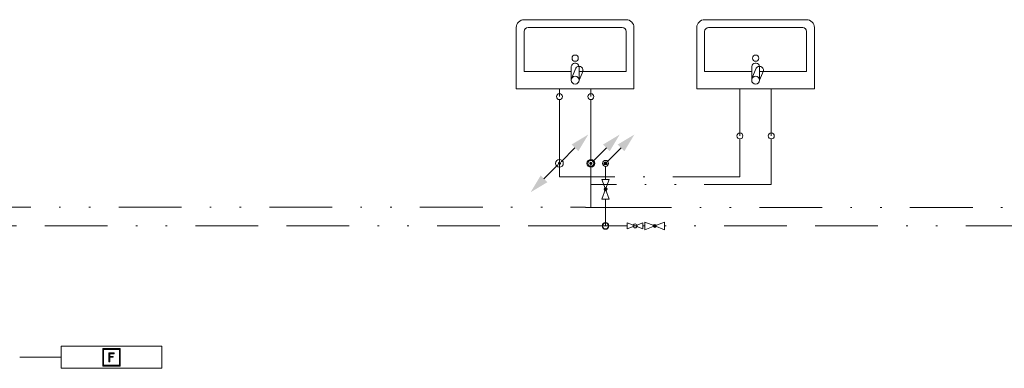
# Model space of a CAD drawing. Header units: millimetres. Extents: x -8524 to 36478, y -680 to 5832.
# Tile 3 of 4: x 18485 to 24760, y -680 to 1540. Entities that reach past the tile are written whole.
import ezdxf

# ---------------------------------------------------------------- set-up
doc = ezdxf.new("R2010")
doc.units = ezdxf.units.MM
for name, pattern in [('DDS_LT3', [1539.999981, 400, -179.999995, 400, -179.999995, 10, -179.999995, 10, -179.999995]), ('DDS_LT4', [769.999991, 400, -179.999995, 10, -179.999995]), ('DDS_LT5', [959.999986, 400, -179.999995, 10, -179.999995, 10, -179.999995]), ('DDS_LT6', [1339.999977, 400, -179.999995, 10, -179.999995, 10, -179.999995, 10, -179.999995, 10, -179.999995])]:
    doc.linetypes.add(name, pattern=pattern)
for name, color, linetype in [('Požární voda', 7, 'Continuous'), ('Recirkulace', 7, 'Continuous'), ('Studená voda', 7, 'Continuous'), ('Teplá voda', 7, 'Continuous'), ('Zdravotní technika', 7, 'Continuous')]:
    doc.layers.add(name, color=color, linetype=linetype)

# ---------------------------------------------------------------- blocks, each defined once
blk = doc.blocks.new('Segment trubky-CV-PWH-C Cirkulace D25-ID-31-8-29-1727')
at = {"layer": 'Recirkulace', "color": 40, "linetype": 'DDS_LT3', "lineweight": 5}
blk.add_line((0, 0), (-3967.8, 0), dxfattribs=at)
blk = doc.blocks.new('Segment trubky-CV-PWH-C Cirkulace D25-ID-31-8-29-3236')
at = {"layer": 'Recirkulace', "color": 40, "linetype": 'DDS_LT3', "lineweight": 5}
blk.add_line((0, 0), (-10599.9, 0), dxfattribs=at)
blk = doc.blocks.new('Ventil-Valve CV-PWH-C Cirkulace D25-ID-31-8-29-2690')
at = {"layer": 'Recirkulace', "lineweight": 5}
blk.add_hatch(color=7, dxfattribs=at).paths.add_polyline_path([(0, 0), (-9.6, 0), (-9.1, -3), (-7.8, -5.6), (-5.6, -7.8), (-3, -9.1), (0, -9.6), (3, -9.1), (5.6, -7.8), (7.8, -5.6), (9.1, -3), (9.6, 0), (9.1, 3), (7.8, 5.6), (5.6, 7.8), (3, 9.1), (0, 9.6), (-3, 9.1), (-5.6, 7.8), (-7.8, 5.6), (-9.1, 3), (-9.6, 0)])
at = {"layer": 'Recirkulace', "color": 7, "lineweight": 5}
for points in [[(-62.5, 24), (-62.5, -24), (0, 0), (-62.5, 24)], [(62.5, 24), (62.5, -24), (0, 0), (62.5, 24)]]:
    blk.add_lwpolyline(points, dxfattribs=at)
blk.add_circle((0, 0), 9.6, dxfattribs=at)
blk = doc.blocks.new('Segment trubky-CV-PWH-C Cirkulace D25-ID-31-8-29-2656')
at = {"layer": 'Recirkulace', "color": 40, "linetype": 'DDS_LT3', "lineweight": 5}
blk.add_line((0, 0), (-12.5, 0), dxfattribs=at)
blk = doc.blocks.new('Ventil-Valve CV-PWH-C Cirkulace D25-ID-31-8-29-2806')
at = {"layer": 'Recirkulace', "color": 7, "lineweight": 5}
for points in [[(-50, 19), (-50, -19), (0, 0), (-50, 19)], [(50, 19), (50, -19), (0, 0), (50, 19)]]:
    blk.add_lwpolyline(points, dxfattribs=at)
blk.add_circle((0, 0), 12.5, dxfattribs=at)
blk = doc.blocks.new('Segment trubky-CV-PWH-C Cirkulace D25-ID-31-8-29-2757')
at = {"layer": 'Recirkulace', "color": 40, "linetype": 'DDS_LT3', "lineweight": 5}
blk.add_line((0, 0), (-50.5, 0), dxfattribs=at)
blk = doc.blocks.new('Basin-Sink-Bidet-ID-31-8-29-1230')
at = {"layer": 'Zdravotní technika', "color": 7, "lineweight": 5}
for p, q in [((-325, 440), (325, 440)), ((-375, 0), (-375, 390)), ((-300, 390), (300, 390)), ((-325, 110), (-325, 365)), ((-25, 55), (-25, 143)), ((-23, 65), (4, 131)), ((25, 143), (25, 55)), ((-25, 110), (-325, 110)), ((25, 55), (50, 115))]:
    blk.add_line(p, q, dxfattribs=at)
for points in [[(375, 390), (375, 0), (-375, 0)], [(325, 365), (325, 110), (25, 110)], [(-25, 143), (-22.2, 150.1), (-17.5, 156.1), (-11.1, 160.5), (-3.8, 162.7), (3.8, 162.7), (11.1, 160.5), (17.5, 156.1), (22.2, 150.1), (25, 143)], [(-92.5, -1), (-92.5, 0), (-107.5, 0), (-107.5, -1), (-92.5, -1)], [(20, -1), (20, 0), (-20, 0), (-20, -1), (20, -1)], [(107.5, -1), (107.5, 0), (92.5, 0), (92.5, -1), (107.5, -1)]]:
    blk.add_lwpolyline(points, dxfattribs=at)
for centre, radius in [((0, 195), 20), ((0, 55), 25)]:
    blk.add_circle(centre, radius, dxfattribs=at)
for centre, radius, start, end in [((-325, 390), 50, 90, 180), ((325, 390), 50, 0, 90), ((-300, 365), 25, 90, 180), ((300, 365), 25, 0, 90), ((25.1, 117.7), 25, 353.89882, 147.74317)]:
    blk.add_arc(centre, radius, start, end, dxfattribs=at)
blk = doc.blocks.new('Basin-Sink-Bidet-ID-31-8-29-1224')
at = {"layer": 'Zdravotní technika', "color": 7, "lineweight": 5}
for p, q in [((-325, 440), (325, 440)), ((-375, 0), (-375, 390)), ((-300, 390), (300, 390)), ((-325, 110), (-325, 365)), ((-25, 55), (-25, 143)), ((-23, 65), (4, 131)), ((25, 143), (25, 55)), ((-25, 110), (-325, 110)), ((25, 55), (50, 115))]:
    blk.add_line(p, q, dxfattribs=at)
for points in [[(375, 390), (375, 0), (-375, 0)], [(325, 365), (325, 110), (25, 110)], [(-25, 143), (-22.2, 150.1), (-17.5, 156.1), (-11.1, 160.5), (-3.8, 162.7), (3.8, 162.7), (11.1, 160.5), (17.5, 156.1), (22.2, 150.1), (25, 143)], [(-92.5, -1), (-92.5, 0), (-107.5, 0), (-107.5, -1), (-92.5, -1)], [(20, -1), (20, 0), (-20, 0), (-20, -1), (20, -1)], [(107.5, -1), (107.5, 0), (92.5, 0), (92.5, -1), (107.5, -1)]]:
    blk.add_lwpolyline(points, dxfattribs=at)
for centre, radius in [((0, 195), 20), ((0, 55), 25)]:
    blk.add_circle(centre, radius, dxfattribs=at)
for centre, radius, start, end in [((-325, 390), 50, 90, 180), ((325, 390), 50, 0, 90), ((-300, 365), 25, 90, 180), ((300, 365), 25, 0, 90), ((25.1, 117.7), 25, 353.89882, 147.74317)]:
    blk.add_arc(centre, radius, start, end, dxfattribs=at)
blk = doc.blocks.new('Segment trubky-TV-PWH Teplá voda D25-ID-31-8-29-1282')
at = {"layer": 'Teplá voda', "color": 20, "linetype": 'DDS_LT5', "lineweight": 5}
blk.add_line((0, 0), (-10837.8, 0), dxfattribs=at)
blk = doc.blocks.new('Segment trubky-TV-PWH Teplá voda D20-ID-31-8-29-1502')
at = {"layer": 'Teplá voda', "color": 20, "linetype": 'DDS_LT5', "lineweight": 5}
blk.add_line((0, 0), (0, -23.2), dxfattribs=at)
blk = doc.blocks.new('Koleno-Koleno TV-PWH Teplá voda D20-ID-31-8-29-4291')
at = {"layer": 'Teplá voda', "color": 20, "lineweight": 5}
blk.add_line((0, 26.8), (0, 0), dxfattribs=at)
blk.add_circle((0, 0), 19, dxfattribs=at)
blk = doc.blocks.new('Koleno-Koleno TV-PWH Teplá voda D20-ID-31-8-29-4333')
at = {"layer": 'Teplá voda', "color": 20, "lineweight": 5}
blk.add_line((0, -19), (0, -26.8), dxfattribs=at)
blk.add_circle((0, 0), 19, dxfattribs=at)
blk = doc.blocks.new('Segment trubky-TV-PWH Teplá voda D20-ID-31-8-29-4348')
at = {"layer": 'Teplá voda', "color": 20, "linetype": 'DDS_LT5', "lineweight": 5}
blk.add_line((0, 0), (0, -371.4), dxfattribs=at)
blk = doc.blocks.new('Koleno-Koleno TV-PWH Teplá voda D20-ID-31-8-29-4363')
at = {"layer": 'Teplá voda', "color": 20, "lineweight": 5}
blk.add_line((0, 26.8), (0, 19), dxfattribs=at)
blk.add_lwpolyline([(-18.1, -5.9), (-19, 0), (-18.1, 5.9), (-15.4, 11.2), (-11.2, 15.4), (-5.9, 18.1), (0, 19), (5.9, 18.1), (11.2, 15.4), (15.4, 11.2), (18.1, 5.9), (19, 0), (18.1, -5.9), (15.4, -11.2), (11.2, -15.4), (5.9, -18.1), (0, -19), (-5.9, -18.1), (-11.2, -15.4), (-15.4, -11.2), (-18.1, -5.9)], dxfattribs=at)
blk = doc.blocks.new('T-kus-T-kus TV-PWH Teplá voda D20-ID-31-8-29-4391')
at = {"layer": 'Teplá voda', "color": 20, "linetype": 'DDS_LT5', "lineweight": 5}
blk.add_line((0, 0), (0, 0), dxfattribs=at)
at = {"layer": 'Teplá voda', "color": 20, "lineweight": 5}
blk.add_line((0, 0), (0, -27), dxfattribs=at)
blk.add_circle((0, 0), 24.6, dxfattribs=at)
blk.add_circle((0, 0), 24.6, dxfattribs=at)
blk = doc.blocks.new('T-kus-T-kus TV-PWH Teplá voda D20-ID-31-8-29-4524')
at = {"layer": 'Teplá voda', "color": 20, "linetype": 'DDS_LT5', "lineweight": 5}
blk.add_line((0, 0), (0, 0), dxfattribs=at)
at = {"layer": 'Teplá voda', "color": 20, "lineweight": 5}
blk.add_line((0, 0), (0, -27), dxfattribs=at)
blk.add_circle((0, 0), 24.6, dxfattribs=at)
blk.add_circle((0, 0), 24.6, dxfattribs=at)
blk = doc.blocks.new('Konec potrubí-PipeEnd TV-PWH Teplá voda D20-ID-31-8-29-5111')
at = {"layer": 'Teplá voda', "lineweight": 5}
for points in [[(183.8, 183.8), (120.2, 77.8), (77.8, 120.2)], [(10, 0), (9.5, 3.1), (8.1, 5.9), (5.9, 8.1), (3.1, 9.5), (0, 10), (-3.1, 9.5), (-5.9, 8.1), (-8.1, 5.9), (-9.5, 3.1), (-10, 0), (-9.5, -3.1), (-8.1, -5.9), (-5.9, -8.1), (-3.1, -9.5), (0, -10), (3.1, -9.5), (5.9, -8.1), (8.1, -5.9), (9.5, -3.1)]]:
    blk.add_hatch(color=20, dxfattribs=at).paths.add_polyline_path(points)
at = {"layer": 'Teplá voda', "color": 20, "lineweight": 5}
blk.add_line((99, 99), (10.3, 10.2), dxfattribs=at)
blk = doc.blocks.new('Segment trubky-TV-PWH Teplá voda D25-ID-31-8-29-5135')
at = {"layer": 'Teplá voda', "color": 20, "linetype": 'DDS_LT5', "lineweight": 5}
blk.add_line((0, 0), (-207, 0), dxfattribs=at)
blk = doc.blocks.new('T-kus-T-kus TV-PWH Teplá voda D25-ID-31-8-29-3375')
at = {"layer": 'Teplá voda', "color": 20, "linetype": 'DDS_LT5', "lineweight": 5}
blk.add_line((29, 0), (-29, 0), dxfattribs=at)
at = {"layer": 'Teplá voda', "color": 20, "lineweight": 5}
blk.add_line((0, 0), (0, 33), dxfattribs=at)
blk = doc.blocks.new('Segment trubky-TV-PWH Teplá voda D32-ID-31-8-29-2111')
at = {"layer": 'Teplá voda', "color": 20, "linetype": 'DDS_LT5', "lineweight": 5}
blk.add_line((0, 0), (-5, 0), dxfattribs=at)
blk = doc.blocks.new('Segment trubky-TV-PWH Teplá voda D20-ID-31-8-29-4130')
at = {"layer": 'Teplá voda', "color": 20, "linetype": 'DDS_LT5', "lineweight": 5}
blk.add_line((0, 0), (0, 220), dxfattribs=at)
blk = doc.blocks.new('Koleno-Koleno CV-PWH-C Cirkulace D20-ID-31-8-29-1670')
at = {"layer": 'Recirkulace', "color": 40, "lineweight": 5}
blk.add_line((0, -19), (0, -26.8), dxfattribs=at)
blk.add_circle((0, 0), 19, dxfattribs=at)
blk = doc.blocks.new('Segment trubky-CV-PWH-C Cirkulace D20-ID-31-8-29-1694')
at = {"layer": 'Recirkulace', "color": 40, "linetype": 'DDS_LT3', "lineweight": 5}
blk.add_line((0, 0), (0, -75.5), dxfattribs=at)
blk = doc.blocks.new('Ventil-Valve CV-PWH-C Cirkulace D20-ID-31-8-29-2655')
at = {"layer": 'Recirkulace', "lineweight": 5}
blk.add_hatch(color=7, dxfattribs=at).paths.add_polyline_path([(0, 0), (0, -9.6), (3, -9.1), (5.6, -7.8), (7.8, -5.6), (9.1, -3), (9.6, 0), (9.1, 3), (7.8, 5.6), (5.6, 7.8), (3, 9.1), (0, 9.6), (-3, 9.1), (-5.6, 7.8), (-7.8, 5.6), (-9.1, 3), (-9.6, 0), (-9.1, -3), (-7.8, -5.6), (-5.6, -7.8), (-3, -9.1), (0, -9.6)])
at = {"layer": 'Recirkulace', "color": 7, "lineweight": 5}
for points in [[(-24, 62.5), (24, 62.5), (0, 0), (-24, 62.5)], [(-24, -62.5), (24, -62.5), (0, 0), (-24, -62.5)]]:
    blk.add_lwpolyline(points, dxfattribs=at)
blk.add_circle((0, 0), 9.6, dxfattribs=at)
blk = doc.blocks.new('Segment trubky-CV-PWH-C Cirkulace D20-ID-31-8-29-2642')
at = {"layer": 'Recirkulace', "color": 40, "linetype": 'DDS_LT3', "lineweight": 5}
blk.add_line((0, 0), (0, -144), dxfattribs=at)
blk = doc.blocks.new('Koleno-Koleno CV-PWH-C Cirkulace D20-ID-31-8-29-1705')
at = {"layer": 'Recirkulace', "color": 40, "lineweight": 5}
blk.add_line((0, 26.8), (0, 0), dxfattribs=at)
blk.add_circle((0, 0), 19, dxfattribs=at)
blk = doc.blocks.new('Přechodka-redukce-Reducer CV-PWH-C Cirkulace D20-ID-31-8-29-4472')
at = {"layer": 'Recirkulace', "color": 40, "linetype": 'DDS_LT3', "lineweight": 5}
blk.add_line((-40, 0), (40, 0), dxfattribs=at)
blk = doc.blocks.new('T-kus-T-kus CV-PWH-C Cirkulace D25-ID-31-8-29-1773')
at = {"layer": 'Recirkulace', "color": 40, "linetype": 'DDS_LT3', "lineweight": 5}
blk.add_line((30, 0), (-30, 0), dxfattribs=at)
at = {"layer": 'Recirkulace', "color": 40, "lineweight": 5}
blk.add_line((0, 0), (0, 0), dxfattribs=at)
blk.add_circle((0, 0), 21.5, dxfattribs=at)
blk = doc.blocks.new('Segment trubky-CV-PWH-C Cirkulace D25-ID-31-8-29-2105')
at = {"layer": 'Recirkulace', "color": 40, "linetype": 'DDS_LT3', "lineweight": 5}
blk.add_line((0, 0), (58, -0.1), dxfattribs=at)
blk = doc.blocks.new('Segment trubky-CV-PWH-C Cirkulace D25-ID-31-8-29-2285')
at = {"layer": 'Recirkulace', "color": 40, "linetype": 'DDS_LT3', "lineweight": 5}
blk.add_line((0, 0), (63.5, 0), dxfattribs=at)
blk = doc.blocks.new('Segment trubky-TV-PWH Teplá voda D32-ID-31-8-29-3030')
at = {"layer": 'Teplá voda', "color": 20, "linetype": 'DDS_LT5', "lineweight": 5}
blk.add_line((0, 0), (3934.9, 0), dxfattribs=at)
blk = doc.blocks.new('Segment trubky-SV-PWC Studená voda D20-ID-31-8-29-4103')
at = {"layer": 'Studená voda', "color": 140, "linetype": 'DDS_LT4', "lineweight": 5}
blk.add_line((0, 0), (0, -273.2), dxfattribs=at)
blk = doc.blocks.new('Koleno-Koleno SV-PWC Studená voda D20-ID-31-8-29-4111')
at = {"layer": 'Studená voda', "color": 140, "lineweight": 5}
blk.add_line((0, 26.8), (0, 0), dxfattribs=at)
blk.add_circle((0, 0), 19, dxfattribs=at)
blk = doc.blocks.new('Koleno-Koleno SV-PWC Studená voda D20-ID-31-8-29-4160')
at = {"layer": 'Studená voda', "color": 140, "lineweight": 5}
blk.add_line((0, -19), (0, -26.8), dxfattribs=at)
blk.add_circle((0, 0), 19, dxfattribs=at)
blk = doc.blocks.new('Segment trubky-SV-PWC Studená voda D20-ID-31-8-29-4173')
at = {"layer": 'Studená voda', "color": 140, "linetype": 'DDS_LT4', "lineweight": 5}
blk.add_line((0, 0), (0, -208.1), dxfattribs=at)
blk = doc.blocks.new('Koleno-Koleno SV-PWC Studená voda D20-ID-31-8-29-4181')
at = {"layer": 'Studená voda', "color": 140, "lineweight": 5}
for p, q in [((0, 0), (-26.8, 0)), ((0, 26.8), (0, 0))]:
    blk.add_line(p, q, dxfattribs=at)
blk = doc.blocks.new('Segment trubky-SV-PWC Studená voda D20-ID-31-8-29-6516')
at = {"layer": 'Studená voda', "color": 140, "linetype": 'DDS_LT4', "lineweight": 5}
blk.add_line((0, 0), (-1096.3, 0), dxfattribs=at)
blk = doc.blocks.new('Koleno-Koleno SV-PWC Studená voda D20-ID-31-8-29-4215')
at = {"layer": 'Studená voda', "color": 140, "lineweight": 5}
for p, q in [((0, 0), (0, 26.8)), ((26.8, 0), (0, 0))]:
    blk.add_line(p, q, dxfattribs=at)
blk = doc.blocks.new('Segment trubky-SV-PWC Studená voda D20-ID-31-8-29-1151')
at = {"layer": 'Studená voda', "color": 140, "linetype": 'DDS_LT4', "lineweight": 5}
blk.add_line((0, 0), (0, -23.2), dxfattribs=at)
blk = doc.blocks.new('Koleno-Koleno SV-PWC Studená voda D20-ID-31-8-29-3222')
at = {"layer": 'Studená voda', "color": 140, "lineweight": 5}
blk.add_line((0, 26.8), (0, 0), dxfattribs=at)
blk.add_circle((0, 0), 19, dxfattribs=at)
blk = doc.blocks.new('Koleno-Koleno SV-PWC Studená voda D20-ID-31-8-29-3303')
at = {"layer": 'Studená voda', "color": 140, "lineweight": 5}
blk.add_line((0, -19), (0, -26.8), dxfattribs=at)
blk.add_circle((0, 0), 19, dxfattribs=at)
blk = doc.blocks.new('Segment trubky-SV-PWC Studená voda D20-ID-31-8-29-3402')
at = {"layer": 'Studená voda', "color": 140, "linetype": 'DDS_LT4', "lineweight": 5}
blk.add_line((0, 0), (0, -344), dxfattribs=at)
blk = doc.blocks.new('Segment trubky-TV-PWH Teplá voda D20-ID-31-8-29-3505')
at = {"layer": 'Teplá voda', "color": 20, "linetype": 'DDS_LT5', "lineweight": 5}
blk.add_line((0, 0), (0, -273.2), dxfattribs=at)
blk = doc.blocks.new('Koleno-Koleno TV-PWH Teplá voda D20-ID-31-8-29-3661')
at = {"layer": 'Teplá voda', "color": 20, "lineweight": 5}
blk.add_line((0, 26.8), (0, 0), dxfattribs=at)
blk.add_circle((0, 0), 19, dxfattribs=at)
blk = doc.blocks.new('Koleno-Koleno TV-PWH Teplá voda D20-ID-31-8-29-3926')
at = {"layer": 'Teplá voda', "color": 20, "lineweight": 5}
blk.add_line((0, -19), (0, -26.8), dxfattribs=at)
blk.add_circle((0, 0), 19, dxfattribs=at)
blk = doc.blocks.new('Segment trubky-TV-PWH Teplá voda D20-ID-31-8-29-3933')
at = {"layer": 'Teplá voda', "color": 20, "linetype": 'DDS_LT5', "lineweight": 5}
blk.add_line((0, 0), (0, -255.7), dxfattribs=at)
blk = doc.blocks.new('Koleno-Koleno TV-PWH Teplá voda D20-ID-31-8-29-4031')
at = {"layer": 'Teplá voda', "color": 20, "lineweight": 5}
for p, q in [((0, 0), (-26.8, 0)), ((0, 26.8), (0, 0))]:
    blk.add_line(p, q, dxfattribs=at)
blk = doc.blocks.new('Segment trubky-TV-PWH Teplá voda D20-ID-31-8-29-4060')
at = {"layer": 'Teplá voda', "color": 20, "linetype": 'DDS_LT5', "lineweight": 5}
blk.add_line((0, 0), (-1096.4, 0), dxfattribs=at)
blk = doc.blocks.new('Koleno-Koleno TV-PWH Teplá voda D20-ID-31-8-29-4073')
at = {"layer": 'Teplá voda', "color": 20, "lineweight": 5}
for p, q in [((0, 0), (0, 26.8)), ((26.8, 0), (0, 0))]:
    blk.add_line(p, q, dxfattribs=at)
blk = doc.blocks.new('Segment trubky-TV-PWH Teplá voda D20-ID-31-8-29-4187')
at = {"layer": 'Teplá voda', "color": 20, "linetype": 'DDS_LT5', "lineweight": 5}
blk.add_line((0, 0), (0, 80.5), dxfattribs=at)
blk = doc.blocks.new('Začátek potrubí-PipeStart SV-PWC Studená voda D20-ID-31-8-29-138')
at = {"layer": 'Studená voda', "lineweight": 5}
for points in [[(10, 0), (9.5, 3.1), (8.1, 5.9), (5.9, 8.1), (3.1, 9.5), (0, 10), (-3.1, 9.5), (-5.9, 8.1), (-8.1, 5.9), (-9.5, 3.1), (-10, 0), (-9.5, -3.1), (-8.1, -5.9), (-5.9, -8.1), (-3.1, -9.5), (0, -10), (3.1, -9.5), (5.9, -8.1), (8.1, -5.9), (9.5, -3.1)], [(-183.8, -183.8), (-120.2, -77.8), (-77.8, -120.2)]]:
    blk.add_hatch(color=140, dxfattribs=at).paths.add_polyline_path(points)
at = {"layer": 'Studená voda', "color": 140, "lineweight": 5}
for p, q in [((10.3, 10.3), (98.9, 99.1)), ((-99, -99), (-10.3, -10.2))]:
    blk.add_line(p, q, dxfattribs=at)
blk = doc.blocks.new('T-kus-T-kus SV-PWC Studená voda D20-ID-31-8-29-5834')
at = {"layer": 'Studená voda', "color": 140, "linetype": 'DDS_LT4', "lineweight": 5}
blk.add_line((0, 0), (0, 0), dxfattribs=at)
at = {"layer": 'Studená voda', "color": 140, "lineweight": 5}
blk.add_line((0, 0), (0, -27), dxfattribs=at)
blk.add_circle((0, 0), 24.6, dxfattribs=at)
blk.add_circle((0, 0), 24.6, dxfattribs=at)
blk = doc.blocks.new('T-kus-T-kus SV-PWC Studená voda D20-ID-31-8-29-3956')
at = {"layer": 'Studená voda', "color": 140, "lineweight": 5}
blk.add_line((0, 0), (0, 27), dxfattribs=at)
at = {"layer": 'Studená voda', "color": 140, "linetype": 'DDS_LT4', "lineweight": 5}
blk.add_line((0, 0), (0, 0), dxfattribs=at)
at = {"layer": 'Studená voda', "color": 140, "lineweight": 5}
blk.add_circle((0, 0), 24.6, dxfattribs=at)
blk.add_circle((0, 0), 24.6, dxfattribs=at)
blk = doc.blocks.new('Konec potrubí-PipeEnd SV-PWC Studená voda D20-ID-31-8-29-583')
at = {"layer": 'Studená voda', "lineweight": 5}
for points in [[(183.8, 183.8), (120.2, 77.8), (77.8, 120.2)], [(10, 0), (9.5, 3.1), (8.1, 5.9), (5.9, 8.1), (3.1, 9.5), (0, 10), (-3.1, 9.5), (-5.9, 8.1), (-8.1, 5.9), (-9.5, 3.1), (-10, 0), (-9.5, -3.1), (-8.1, -5.9), (-5.9, -8.1), (-3.1, -9.5), (0, -10), (3.1, -9.5), (5.9, -8.1), (8.1, -5.9), (9.5, -3.1)]]:
    blk.add_hatch(color=140, dxfattribs=at).paths.add_polyline_path(points)
at = {"layer": 'Studená voda', "color": 140, "lineweight": 5}
for p, q in [((99, 99), (10.3, 10.2)), ((-10.3, -10.3), (-98.9, -99.1))]:
    blk.add_line(p, q, dxfattribs=at)
blk = doc.blocks.new('Segment trubky-SV-PWC Studená voda D20-ID-31-8-29-3988')
at = {"layer": 'Studená voda', "color": 140, "linetype": 'DDS_LT4', "lineweight": 5}
blk.add_line((0, 0), (0, -27.2), dxfattribs=at)
blk = doc.blocks.new('Segment trubky-SV-PWC Studená voda D20-ID-31-8-29-6111')
at = {"layer": 'Studená voda', "color": 140, "linetype": 'DDS_LT4', "lineweight": 5}
blk.add_line((0, 0), (0, 32.9), dxfattribs=at)
blk = doc.blocks.new('Požární hadice-hasicí přístroj-ID-31-8-29-6822')
at = {"layer": 'Požární voda', "color": 6, "lineweight": 5}
for p, q in [((264, -23.2), (273.2, -14)), ((264, -20.1), (270.1, -14)), ((264, -16.9), (266.9, -14)), ((264, -26.4), (269.6, -20.8)), ((264, -29.6), (269.6, -24)), ((264, -32.7), (269.6, -27.1)), ((264, -35.9), (269.6, -30.3)), ((264, -39.1), (269.6, -33.5)), ((264, -42.2), (269.6, -36.6)), ((264, -45.4), (269.6, -39.8)), ((264, -48.6), (269.6, -43)), ((264, -51.8), (269.6, -46.2)), ((264, -54.9), (269.6, -49.3)), ((264, -58.1), (269.6, -52.5)), ((264, -61.3), (269.6, -55.7)), ((264, -64.4), (269.6, -58.8)), ((264, -67.6), (269.6, -62)), ((270.8, -19.6), (276.4, -14)), ((274, -19.6), (279.6, -14)), ((277.1, -19.6), (282.7, -14)), ((280.3, -19.6), (285.9, -14)), ((283.5, -19.6), (289.1, -14)), ((286.6, -19.6), (292.2, -14)), ((289.8, -19.6), (295.4, -14)), ((293, -19.6), (298.6, -14)), ((296.2, -19.6), (301.8, -14)), ((299.3, -19.6), (304.9, -14)), ((302.5, -19.6), (308.1, -14)), ((303.2, -50.6), (311.8, -42)), ((303.2, -47.4), (308.6, -42)), ((303.2, -44.2), (305.4, -42)), ((303.2, -53.7), (308.8, -48.1)), ((303.2, -56.9), (308.8, -51.3)), ((303.2, -60.1), (308.8, -54.5)), ((303.2, -63.2), (308.8, -57.6)), ((303.2, -66.4), (308.8, -60.8)), ((305.7, -19.6), (311.3, -14)), ((308.8, -19.6), (314.4, -14)), ((309.3, -47.6), (314.9, -42)), ((312, -19.6), (317.6, -14)), ((312.5, -47.6), (318.1, -42)), ((315.2, -19.6), (320.8, -14)), ((315.7, -47.6), (321.3, -42)), ((318.3, -19.6), (323.9, -14)), ((318.8, -47.6), (324.4, -42)), ((321.5, -19.6), (327.1, -14)), ((322, -47.6), (327.6, -42)), ((324.7, -19.6), (330.3, -14)), ((325.2, -47.6), (330.8, -42)), ((327.8, -19.6), (333.4, -14)), ((328.3, -47.6), (333.9, -42)), ((331, -19.6), (336.6, -14)), ((331.5, -47.6), (336.8, -42.3)), ((334.2, -19.6), (339.8, -14)), ((334.7, -47.6), (336.8, -45.5)), ((337.3, -19.6), (342.9, -14)), ((340.5, -19.6), (346.1, -14)), ((343.7, -19.6), (349.3, -14)), ((346.8, -19.6), (352.4, -14)), ((350, -19.6), (355.6, -14)), ((353.2, -19.6), (358.8, -14)), ((356.3, -19.6), (361.9, -14)), ((359.5, -19.6), (365.1, -14)), ((362.7, -19.6), (368.3, -14)), ((365.8, -19.6), (371.4, -14)), ((369, -19.6), (374.6, -14)), ((370.4, -21.4), (376, -15.8)), ((370.4, -24.5), (376, -18.9)), ((370.4, -27.7), (376, -22.1)), ((370.4, -30.9), (376, -25.3)), ((370.4, -34.1), (376, -28.5)), ((370.4, -37.2), (376, -31.6)), ((370.4, -40.4), (376, -34.8)), ((370.4, -43.6), (376, -38)), ((370.4, -46.7), (376, -41.1)), ((370.4, -49.9), (376, -44.3)), ((370.4, -53.1), (376, -47.5)), ((370.4, -56.2), (376, -50.6)), ((370.4, -59.4), (376, -53.8)), ((370.4, -62.6), (376, -57)), ((370.4, -65.7), (376, -60.1)), ((264, -70.8), (269.6, -65.2)), ((264, -73.9), (269.6, -68.3)), ((264, -77.1), (269.6, -71.5)), ((264, -80.3), (269.6, -74.7)), ((264, -83.4), (269.6, -77.8)), ((264, -86.6), (269.6, -81)), ((264, -89.8), (269.6, -84.2)), ((264, -92.9), (269.6, -87.3)), ((264, -96.1), (269.6, -90.5)), ((264, -99.3), (269.6, -93.7)), ((264, -102.4), (269.6, -96.8)), ((264, -105.6), (269.6, -100)), ((264, -108.8), (269.6, -103.2)), ((264, -111.9), (269.6, -106.3)), ((264, -115.1), (269.6, -109.5)), ((264, -118.3), (269.6, -112.7)), ((264, -121.4), (269.6, -115.8)), ((264, -124.6), (269.6, -119)), ((265.8, -126), (271.4, -120.4)), ((268.9, -126), (274.5, -120.4)), ((272.1, -126), (277.7, -120.4)), ((275.3, -126), (280.9, -120.4)), ((278.5, -126), (284.1, -120.4)), ((281.6, -126), (287.2, -120.4)), ((284.8, -126), (290.4, -120.4)), ((288, -126), (293.6, -120.4)), ((291.1, -126), (296.7, -120.4)), ((294.3, -126), (299.9, -120.4)), ((297.5, -126), (303.1, -120.4)), ((300.6, -126), (306.2, -120.4)), ((303.2, -69.6), (308.8, -64)), ((303.2, -72.7), (311.5, -64.4)), ((303.2, -75.9), (308.8, -70.3)), ((303.2, -79.1), (308.8, -73.5)), ((303.2, -82.2), (308.8, -76.6)), ((303.2, -85.4), (308.8, -79.8)), ((303.2, -88.6), (308.8, -83)), ((303.2, -91.7), (308.8, -86.1)), ((303.2, -94.9), (308.8, -89.3)), ((303.3, -98), (308.8, -92.5)), ((303.8, -126), (309.4, -120.4)), ((306.4, -98), (308.8, -95.6)), ((307, -126), (312.6, -120.4)), ((309.1, -70), (314.7, -64.4)), ((310.1, -126), (315.7, -120.4)), ((312.3, -70), (317.9, -64.4)), ((313.3, -126), (318.9, -120.4)), ((315.4, -70), (321, -64.4)), ((316.5, -126), (322.1, -120.4)), ((318.6, -70), (324.2, -64.4)), ((319.6, -126), (325.2, -120.4)), ((321.8, -70), (327.4, -64.4)), ((322.8, -126), (328.4, -120.4)), ((324.9, -70), (330.5, -64.4)), ((326, -126), (331.6, -120.4)), ((328.1, -70), (331.2, -66.9)), ((329.1, -126), (334.7, -120.4)), ((332.3, -126), (337.9, -120.4)), ((335.5, -126), (341.1, -120.4)), ((338.6, -126), (344.2, -120.4)), ((341.8, -126), (347.4, -120.4)), ((345, -126), (350.6, -120.4)), ((348.1, -126), (353.7, -120.4)), ((351.3, -126), (356.9, -120.4)), ((354.5, -126), (360.1, -120.4)), ((357.6, -126), (363.2, -120.4)), ((360.8, -126), (366.4, -120.4)), ((364, -126), (369.6, -120.4)), ((367.2, -126), (376, -117.2)), ((370.3, -126), (376, -120.3)), ((370.4, -68.9), (376, -63.3)), ((370.4, -72.1), (376, -66.5)), ((370.4, -75.2), (376, -69.6)), ((370.4, -78.4), (376, -72.8)), ((370.4, -81.6), (376, -76)), ((370.4, -84.7), (376, -79.1)), ((370.4, -87.9), (376, -82.3)), ((370.4, -91.1), (376, -85.5)), ((370.4, -94.2), (376, -88.6)), ((370.4, -97.4), (376, -91.8)), ((370.4, -100.6), (376, -95)), ((370.4, -103.7), (376, -98.1)), ((370.4, -106.9), (376, -101.3)), ((370.4, -110.1), (376, -104.5)), ((370.4, -113.2), (376, -107.6)), ((370.4, -116.4), (376, -110.8)), ((370.4, -119.6), (376, -114)), ((373.5, -126), (376, -123.5))]:
    blk.add_line(p, q, dxfattribs=at)
for points in [[(0, -140), (0, 0), (640, 0), (640, -140), (0, -140)], [(264, -14), (264, -126), (376, -126), (376, -14), (264, -14)], [(269.6, -19.6), (269.6, -120.4), (370.4, -120.4), (370.4, -19.6), (269.6, -19.6)], [(303.2, -98), (303.2, -86.8), (303.2, -42), (336.8, -42), (336.8, -47.6), (308.8, -47.6), (308.8, -64.4), (331.2, -64.4), (331.2, -70), (308.8, -70), (308.8, -98), (303.2, -98)]]:
    blk.add_lwpolyline(points, dxfattribs=at)
blk = doc.blocks.new('Segment trubky-FLW Požární voda D32-ID-31-8-29-6820')
at = {"layer": 'Požární voda', "color": 86, "linetype": 'DDS_LT6', "lineweight": 5}
blk.add_line((0, 0), (-265, 0), dxfattribs=at)
blk = doc.blocks.new('Začátek potrubí-PipeStart Kanalizace D50-ID-31-8-29-136-6')
at = {"layer": 'Recirkulace', "lineweight": 5}
for points in [[(-9859.2, -4739.9), (-9922.9, -4846), (-9965.3, -4803.5)], [(-10033.1, -4923.8), (-10033.6, -4920.7), (-10035, -4917.9), (-10037.2, -4915.7), (-10040, -4914.2), (-10043.1, -4913.8), (-10046.2, -4914.2), (-10048.9, -4915.7), (-10051.2, -4917.9), (-10052.6, -4920.7), (-10053.1, -4923.8), (-10052.6, -4926.8), (-10051.2, -4929.6), (-10048.9, -4931.8), (-10046.2, -4933.3), (-10043.1, -4933.8), (-10040, -4933.3), (-10037.2, -4931.8), (-10035, -4929.6), (-10033.6, -4926.8)]]:
    blk.add_hatch(color=40, dxfattribs=at).paths.add_polyline_path(points)
at = {"layer": 'Recirkulace', "color": 40, "lineweight": 5}
blk.add_line((-9944.1, -4824.8), (-10032.7, -4913.6), dxfattribs=at)
for radius in [19, 10]:
    blk.add_circle((-10043.1, -4923.8), radius, dxfattribs=at)

msp = doc.modelspace()

# ---------------------------------------------------------------- block references
at = {"layer": 'Požární voda', "color": 6, "lineweight": 5}
msp.add_blockref('Požární hadice-hasicí přístroj-ID-31-8-29-6822', (18750, -540), dxfattribs=at)
at = {"layer": 'Požární voda', "color": 86, "linetype": 'DDS_LT6', "lineweight": 5}
msp.add_blockref('Segment trubky-FLW Požární voda D32-ID-31-8-29-6820', (18750, -610), dxfattribs=at)
at = {"layer": 'Recirkulace', "color": 40, "lineweight": 5}
for name, p in [('Začátek potrubí-PipeStart Kanalizace D50-ID-31-8-29-136-6', (32261.6, 5548.6)), ('Koleno-Koleno CV-PWH-C Cirkulace D20-ID-31-8-29-1670', (22218.5, 624.8)), ('Koleno-Koleno CV-PWH-C Cirkulace D20-ID-31-8-29-1705', (22218.5, 226.7))]:
    msp.add_blockref(name, p, dxfattribs=at)
at = {"layer": 'Recirkulace', "color": 40, "linetype": 'DDS_LT3', "lineweight": 5}
for name, p in [('Segment trubky-CV-PWH-C Cirkulace D20-ID-31-8-29-1694', (22218.5, 598)), ('Segment trubky-CV-PWH-C Cirkulace D20-ID-31-8-29-2642', (22218.5, 397.5)), ('Segment trubky-CV-PWH-C Cirkulace D25-ID-31-8-29-1727', (22125, 226.8)), ('Segment trubky-CV-PWH-C Cirkulace D25-ID-31-8-29-2285', (22125, 226.8)), ('Přechodka-redukce-Reducer CV-PWH-C Cirkulace D20-ID-31-8-29-4472', (22218.5, 226.7)), ('T-kus-T-kus CV-PWH-C Cirkulace D25-ID-31-8-29-1773', (22218.5, 226.7)), ('Segment trubky-CV-PWH-C Cirkulace D25-ID-31-8-29-2105', (22248.5, 226.7)), ('Segment trubky-CV-PWH-C Cirkulace D25-ID-31-8-29-2757', (22357, 226.8)), ('Segment trubky-CV-PWH-C Cirkulace D25-ID-31-8-29-2656', (22469.5, 226.8)), ('Segment trubky-CV-PWH-C Cirkulace D25-ID-31-8-29-3236', (33194.4, 226.8))]:
    msp.add_blockref(name, p, dxfattribs=at)
at = {"layer": 'Recirkulace', "color": 7, "lineweight": 5}
for name, p in [('Ventil-Valve CV-PWH-C Cirkulace D20-ID-31-8-29-2655', (22218.5, 460)), ('Ventil-Valve CV-PWH-C Cirkulace D25-ID-31-8-29-2806', (22407, 226.8)), ('Ventil-Valve CV-PWH-C Cirkulace D25-ID-31-8-29-2690', (22532, 226.8))]:
    msp.add_blockref(name, p, dxfattribs=at)
at = {"layer": 'Studená voda', "color": 140, "lineweight": 5}
for name, p in [('Koleno-Koleno SV-PWC Studená voda D20-ID-31-8-29-3222', (21925, 1050)), ('Koleno-Koleno SV-PWC Studená voda D20-ID-31-8-29-3303', (21925, 1050)), ('Koleno-Koleno SV-PWC Studená voda D20-ID-31-8-29-4111', (23075, 800)), ('Koleno-Koleno SV-PWC Studená voda D20-ID-31-8-29-4160', (23075, 800)), ('Konec potrubí-PipeEnd SV-PWC Studená voda D20-ID-31-8-29-583', (21925, 625)), ('Začátek potrubí-PipeStart SV-PWC Studená voda D20-ID-31-8-29-138', (21925, 625)), ('Koleno-Koleno SV-PWC Studená voda D20-ID-31-8-29-4215', (21925.1, 538.3)), ('Koleno-Koleno SV-PWC Studená voda D20-ID-31-8-29-4181', (23075, 538.3))]:
    msp.add_blockref(name, p, dxfattribs=at)
at = {"layer": 'Studená voda', "color": 140, "linetype": 'DDS_LT4', "lineweight": 5}
for name, p in [('Segment trubky-SV-PWC Studená voda D20-ID-31-8-29-1151', (21925, 1100)), ('Segment trubky-SV-PWC Studená voda D20-ID-31-8-29-4103', (23075, 1100)), ('Segment trubky-SV-PWC Studená voda D20-ID-31-8-29-3402', (21925, 1023.2)), ('Segment trubky-SV-PWC Studená voda D20-ID-31-8-29-4173', (23075, 773.2)), ('T-kus-T-kus SV-PWC Studená voda D20-ID-31-8-29-3956', (21925, 625)), ('T-kus-T-kus SV-PWC Studená voda D20-ID-31-8-29-5834', (21925, 625)), ('Segment trubky-SV-PWC Studená voda D20-ID-31-8-29-3988', (21925, 679.2)), ('Segment trubky-SV-PWC Studená voda D20-ID-31-8-29-6111', (21925.1, 565.1)), ('Segment trubky-SV-PWC Studená voda D20-ID-31-8-29-6516', (23048.2, 538.3))]:
    msp.add_blockref(name, p, dxfattribs=at)
at = {"layer": 'Teplá voda', "color": 20, "lineweight": 5}
for name, p in [('Koleno-Koleno TV-PWH Teplá voda D20-ID-31-8-29-4291', (22125, 1050)), ('Koleno-Koleno TV-PWH Teplá voda D20-ID-31-8-29-4333', (22125, 1050)), ('Koleno-Koleno TV-PWH Teplá voda D20-ID-31-8-29-3661', (23275, 800)), ('Koleno-Koleno TV-PWH Teplá voda D20-ID-31-8-29-3926', (23275, 800)), ('Konec potrubí-PipeEnd TV-PWH Teplá voda D20-ID-31-8-29-5111', (22125, 625)), ('Koleno-Koleno TV-PWH Teplá voda D20-ID-31-8-29-4363', (22125, 625)), ('Koleno-Koleno TV-PWH Teplá voda D20-ID-31-8-29-4073', (22125, 490.7)), ('Koleno-Koleno TV-PWH Teplá voda D20-ID-31-8-29-4031', (23275, 490.7))]:
    msp.add_blockref(name, p, dxfattribs=at)
at = {"layer": 'Teplá voda', "color": 20, "linetype": 'DDS_LT5', "lineweight": 5}
for name, p in [('Segment trubky-TV-PWH Teplá voda D20-ID-31-8-29-1502', (22125, 1100)), ('Segment trubky-TV-PWH Teplá voda D20-ID-31-8-29-3505', (23275, 1100)), ('Segment trubky-TV-PWH Teplá voda D20-ID-31-8-29-4348', (22125, 1023.2)), ('Segment trubky-TV-PWH Teplá voda D20-ID-31-8-29-3933', (23275, 773.2)), ('T-kus-T-kus TV-PWH Teplá voda D20-ID-31-8-29-4391', (22125, 625)), ('T-kus-T-kus TV-PWH Teplá voda D20-ID-31-8-29-4524', (22125, 625)), ('Segment trubky-TV-PWH Teplá voda D20-ID-31-8-29-4130', (22125, 378)), ('Segment trubky-TV-PWH Teplá voda D20-ID-31-8-29-4187', (22125, 517.5)), ('Segment trubky-TV-PWH Teplá voda D20-ID-31-8-29-4060', (23248.2, 490.7)), ('T-kus-T-kus TV-PWH Teplá voda D25-ID-31-8-29-3375', (22125, 345)), ('Segment trubky-TV-PWH Teplá voda D32-ID-31-8-29-3030', (18156.1, 345.4)), ('Segment trubky-TV-PWH Teplá voda D32-ID-31-8-29-2111', (22096, 345)), ('Segment trubky-TV-PWH Teplá voda D25-ID-31-8-29-5135', (22361, 345)), ('Segment trubky-TV-PWH Teplá voda D25-ID-31-8-29-1282', (33198.8, 345))]:
    msp.add_blockref(name, p, dxfattribs=at)
at = {"layer": 'Zdravotní technika', "color": 7, "lineweight": 5}
for name, p in [('Basin-Sink-Bidet-ID-31-8-29-1230', (22025, 1100)), ('Basin-Sink-Bidet-ID-31-8-29-1224', (23175, 1100))]:
    msp.add_blockref(name, p, dxfattribs=at)

doc.saveas('drawing.dxf')
